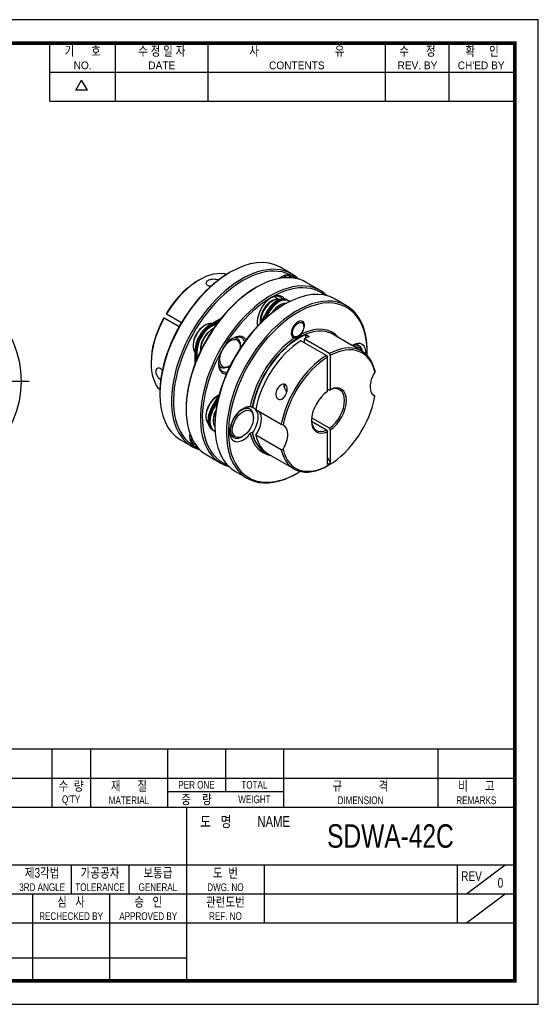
# Model space of a CAD drawing. Header units: millimetres. Extents: x 0 to 297, y 0 to 210.
# Tile 2 of 2: x 186 to 297, y 0 to 210. Entities that reach past the tile are written whole.
import ezdxf
from ezdxf.enums import TextEntityAlignment as Align

# ---------------------------------------------------------------- set-up
doc = ezdxf.new("R2010")
doc.units = ezdxf.units.MM
doc.header["$LTSCALE"] = 5
doc.linetypes.add('CENTER', pattern=[2, 1.25, -0.25, 0.25, -0.25])
doc.layers.get('0').update_dxf_attribs({"linetype": 'CONTINUOUS'})
for name, color, linetype in [('BM', 2, 'CONTINUOUS'), ('CT', 1, 'CENTER'), ('D', 7, 'CONTINUOUS')]:
    doc.layers.add(name, color=color, linetype=linetype)
doc.styles.get("Standard").update_dxf_attribs({"font": 'Gulim.ttf', "width": 0.8, "height": 3})

msp = doc.modelspace()

# ---------------------------------------------------------------- linework, layer by layer
for p, q in [((192.71392, 192.64074), (192.71392, 205)), ((206.72109, 192.64074), (206.72109, 205)), ((226.49591, 192.64074), (226.49591, 205)), ((264.39765, 192.64074), (264.39765, 205)), ((277.99284, 192.64074), (277.99284, 205)), ((192.71392, 198.82037), (291.58802, 198.82037)), ((198.25647, 194.97648), (199.49239, 197.11716)), ((200.72832, 194.97648), (199.49239, 197.11716)), ((200.72832, 194.97648), (198.25647, 194.97648)), ((192.71392, 192.64074), (291.58802, 192.64074)), ((292, 54.43705), (147.8086, 54.43705)), ((193.1259, 54.43705), (193.1259, 42.07779)), ((201.36541, 54.43705), (201.36541, 42.07779)), ((217.84443, 54.43705), (217.84443, 42.07779)), ((230.20369, 54.43705), (230.20369, 45.37359)), ((242.56295, 54.43705), (242.56295, 42.07779)), ((275.52098, 54.43705), (275.52098, 42.07779)), ((147.8086, 48.25742), (292, 48.25742)), ((217.84443, 45.37359), (242.56295, 45.37359)), ((147.8086, 42.07779), (292, 42.07779)), ((221.96418, 5), (221.96418, 42.07779)), ((147.8086, 29.71852), (292, 29.71852)), ((197.24565, 29.71852), (197.24565, 23.53889)), ((209.60492, 29.71852), (209.60492, 23.53889)), ((238.4432, 29.71852), (238.4432, 17.35926)), ((279.64074, 29.71852), (279.64074, 17.35926)), ((281.70061, 23.53889), (289.94012, 29.71852)), ((147.8086, 23.53889), (221.96418, 23.53889)), ((189.00615, 23.53889), (189.00615, 5)), ((205.48516, 23.53889), (205.48516, 5)), ((221.96418, 23.53889), (292, 23.53889)), ((281.70061, 17.35926), (289.94012, 23.53889)), ((147.8086, 17.35926), (292, 17.35926)), ((147.8086, 9.87984), (221.96418, 9.87984))]:
    msp.add_line(p, q)
msp.add_lwpolyline([(297, 210), (0, 210), (0, 0), (297, 0)], close=True)
msp.add_lwpolyline([(292, 205, 0.8, 0.8, 0), (5, 205, 0.8, 0.8, 0), (5, 5, 0.8, 0.8, 0), (292, 5, 0.8, 0.8, 0)], format="xyseb", close=True)
at = {"layer": 'BM', "ltscale": 25.4}
for p, q in [((230.33957, 155.60855), (229.98064, 155.81577)), ((231.23787, 156.14554), (231.02573, 156.02306)), ((244.33774, 155.76916), (241.86287, 157.19803)), ((224.59106, 154.47172), (224.37893, 154.34925)), ((243.23366, 154.96322), (242.64503, 155.30307)), ((250.48957, 152.2174), (247.44901, 153.97287)), ((236.82401, 152.92038), (236.61188, 152.7979)), ((240.28883, 150.02182), (240.0767, 149.89934)), ((241.52103, 150.37165), (240.54686, 150.93408)), ((241.84447, 149.12367), (241.63234, 149.00119)), ((242.97584, 149.36862), (242.76371, 149.24614)), ((243.37444, 150.26314), (243.58657, 150.14067)), ((243.58657, 150.14067), (243.79871, 150.01819)), ((243.98366, 149.91141), (243.79871, 150.01819)), ((256.07571, 148.99224), (253.60084, 150.42111)), ((217.59537, 147.24883), (217.53333, 147.28465)), ((217.59537, 147.24883), (220.80372, 145.3965)), ((239.0417, 147.76163), (237.4994, 145.09028)), ((239.25383, 147.63916), (238.15566, 145.73707)), ((239.25383, 147.63916), (238.15566, 145.73707)), ((239.46597, 147.51668), (238.76495, 146.30248)), ((239.0417, 147.76163), (239.25383, 147.63916)), ((239.25383, 147.63916), (239.46597, 147.51668)), ((217.03333, 146.41863), (217.09537, 146.38281)), ((217.09537, 146.38281), (220.30372, 144.53047)), ((226.80624, 144.89125), (229.2749, 146.31653)), ((227.01837, 144.76878), (228.91472, 145.86363)), ((227.01837, 144.76878), (228.91472, 145.86363)), ((227.23051, 144.6463), (228.57625, 145.42327)), ((237.70789, 145.79645), (237.70789, 145.5515)), ((225.887, 144.86452), (225.67487, 144.74205)), ((227.01837, 144.76878), (226.80624, 144.89125)), ((227.23051, 144.6463), (227.01837, 144.76878)), ((227.44264, 143.96638), (227.23051, 143.8439)), ((237.04686, 144.8719), (237.20112, 144.78284)), ((246.93564, 144.59211), (246.93564, 144.83706)), ((247.3599, 142.84596), (248.06701, 142.43771)), ((247.3599, 142.11443), (247.3599, 142.84596)), ((257.20669, 140.54504), (253.12498, 142.90162)), ((232.72817, 141.97601), (232.29686, 142.22503)), ((245.52142, 142.38757), (245.73356, 142.51005)), ((251.74396, 138.3797), (246.29924, 141.52321)), ((252.45107, 138.78795), (247.00635, 141.93146)), ((247.00635, 141.93146), (247.00635, 141.11496)), ((258.79726, 140.39721), (258.0124, 140.85035)), ((223.30606, 140.63915), (223.30606, 140.3942)), ((223.95467, 139.46228), (223.74253, 139.58475)), ((223.74253, 136.73419), (223.74253, 139.58475)), ((224.1668, 139.3398), (223.95467, 139.46228)), ((223.95467, 137.27257), (223.95467, 139.46228)), ((223.95467, 137.27257), (223.95467, 139.46228)), ((224.1668, 137.78587), (224.1668, 139.3398)), ((224.8617, 139.74101), (224.8617, 139.49606)), ((233.45305, 140.12884), (233.45305, 140.37379)), ((252.6632, 138.42037), (252.45107, 138.78795)), ((259.34752, 139.30903), (257.67088, 140.27703)), ((260.47673, 139.01952), (260.47673, 139.26447)), ((214.33801, 136.95787), (214.33801, 136.71292)), ((251.74396, 138.3797), (251.95609, 138.01213)), ((251.95609, 130.7332), (251.95609, 138.01213)), ((252.6632, 131.14144), (252.6632, 138.42037)), ((228.79686, 136.16285), (229.22817, 135.91383)), ((230.97817, 136.08718), (231.1903, 136.20966)), ((262.07608, 135.23389), (262.10372, 134.83883)), ((215.86883, 131.37338), (216.22775, 131.16616)), ((216.21185, 130.36466), (216.21185, 130.11971)), ((228.91675, 130.2247), (227.37444, 127.55334)), ((251.95609, 131.30358), (252.45107, 131.01781)), ((252.45107, 131.01781), (252.6632, 131.14144)), ((228.68474, 129.33296), (227.58657, 127.43087)), ((228.68474, 129.33296), (227.58657, 127.43087)), ((228.49973, 128.5226), (227.79871, 127.30839)), ((228.62157, 129.81352), (228.40944, 129.69105)), ((261.62037, 130.05479), (262.07608, 129.79169)), ((262.10372, 129.72876), (262.07608, 129.79169)), ((221.79799, 127.1395), (221.79799, 126.89455)), ((227.37444, 127.55334), (227.58657, 127.43087)), ((227.58657, 127.43087), (227.79871, 127.30839)), ((235.46274, 126.92501), (234.67787, 127.37816)), ((235.89641, 127.30422), (235.96713, 127.2634)), ((236.67423, 126.85515), (242.11895, 123.71164)), ((226.04063, 125.58815), (226.04063, 125.34321)), ((227.59627, 124.69001), (227.59627, 124.44506)), ((236.18761, 125.07784), (236.18761, 125.32279)), ((251.74396, 122.48552), (248.5797, 124.3124)), ((252.45107, 122.89377), (248.60164, 125.11624)), ((227.37444, 122.55033), (227.58657, 122.42785)), ((227.58657, 122.42785), (227.79871, 122.30538)), ((227.79871, 122.30538), (227.98366, 122.1986)), ((227.94982, 123.58774), (227.94982, 123.34279)), ((235.96713, 121.8212), (235.89641, 121.86202)), ((242.51558, 123.52961), (242.11895, 123.71164)), ((251.74396, 122.48552), (251.95609, 122.11693)), ((251.95609, 115.12119), (251.95609, 122.11693)), ((252.6632, 122.52518), (252.45107, 122.89377)), ((252.6632, 115.52944), (252.6632, 122.52518)), ((220.61287, 120.39195), (223.08774, 118.96308)), ((222.64503, 120.66205), (223.23366, 120.32221)), ((231.17787, 121.31598), (231.96274, 120.86284)), ((233.71274, 121.03619), (233.92487, 121.15866)), ((242.11895, 118.26944), (236.67423, 121.41295)), ((238.62498, 117.78688), (238.69569, 117.74605)), ((242.11895, 118.26944), (242.51558, 118.41954)), ((226.19901, 117.16679), (229.23957, 115.41132)), ((239.40279, 117.33781), (244.84752, 114.19429)), ((251.95609, 115.12119), (252.6632, 115.52944)), ((232.35084, 113.61503), (234.82571, 112.18616)), ((252.09752, 114.91246), (252.30965, 115.03494)), ((245.45071, 113.23864), (245.66284, 113.36112))]:
    msp.add_line(p, q, dxfattribs=at)
msp.add_circle((165.32211, 132.92161), 21.25, dxfattribs=at)
for centre, radius, start, end in [((253.79085, 137.49569), 9.19979, 143.7892405, 149.3661087), ((245.20762, 145.00023), 2.89476, 265.0468018, 283.3288163), ((235.22219, 126.1746), 1.31553, 59.1688187, 77.9898176)]:
    msp.add_arc(centre, radius, start, end, dxfattribs=at)
for centre, major_axis, start_param, end_param in [((231.23787, 138.79499), (-10.625, -18.40304), 3.141592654, 6.283185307), ((233.71274, 137.36612), (10.625, 18.40304), 0, 3.288533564), ((233.92487, 137.24364), (-10.475, -18.14323), 3.055211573, 6.283185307), ((231.02573, 138.91746), (10.475, 18.14323), 0.785398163, 2.35619449), ((224.59106, 142.63252), (7.25, 12.55737), 0.231911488, 1.536306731), ((236.82401, 135.56983), (10.625, 18.40304), 0, 3.141592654), ((242.17487, 151.53306), (2.2, 3.81051), 0, 0.945829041), ((241.96274, 151.65554), (-2.05, -3.5507), 2.958956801, 3.891043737), ((233.71274, 137.36612), (10.625, 18.40304), 6.136244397, 6.283185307), ((224.37893, 142.755), (7.1, 12.29756), 0.785398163, 1.535577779), ((239.86457, 133.81436), (-10.625, -18.40304), 2.994651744, 6.283185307), ((240.0767, 133.69188), (-10.475, -18.14323), 3.055211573, 6.283185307), ((242.97584, 132.01807), (-10.625, -18.40304), 3.141592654, 6.283185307), ((242.17487, 151.53306), (2.2, 3.81051), 6.013218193, 6.283185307), ((236.61188, 135.6923), (10.475, 18.14323), 0.785398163, 2.35619449), ((245.45071, 130.5892), (10.625, 18.40304), 0, 3.926990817), ((240.0767, 147.16408), (2.2, 3.81051), 0, 2.579701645), ((242.76371, 132.14054), (10.475, 18.14323), 0.785398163, 2.35619449), ((245.66284, 130.46672), (-10.475, -18.14323), 2.321538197, 6.283185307), ((240.0767, 147.16408), (1.75, 3.03109), 0.305238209, 2.508764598), ((240.28883, 147.0416), (-1.825, -3.16099), 3.296457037, 5.530831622), ((240.0767, 147.16408), (1.675, 2.90119), 0.785398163, 2.35619449), ((241.20807, 146.51088), (2.16637, 3.75226), 0, 1.570796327), ((241.4202, 146.38841), (2.16637, 3.75226), 0, 1.570796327), ((241.4202, 146.38841), (2.16637, 3.75226), 0, 1.570796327), ((241.63234, 146.26593), (2.16637, 3.75226), 0, 1.570796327), ((239.86457, 147.28655), (2.05, 3.5507), 0, 0.749451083), ((241.84447, 146.14346), (1.825, 3.16099), 0.253086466, 1.464793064), ((239.86457, 147.28655), (2.05, 3.5507), 6.042252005, 6.283185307), ((240.0767, 147.16408), (2.2, 3.81051), 5.992479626, 6.283185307), ((241.63234, 146.26593), (-1.675, -2.90119), 3.926990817, 4.657075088), ((245.45071, 130.5892), (10.625, 18.40304), 5.497787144, 6.283185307), ((224.59106, 142.63252), (-7.25, -12.55737), 4.746878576, 6.051273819), ((224.37893, 142.755), (-7.1, -12.29756), 4.747607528, 5.497787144), ((225.887, 141.88431), (1.825, 3.16099), 0.195301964, 2.94629069), ((239.86457, 147.28655), (2.05, 3.5507), 2.392141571, 2.663649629), ((245.66284, 143.93892), (-1, -1.73205), 1.307409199, 6.546572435), ((245.52142, 144.02057), (-1, -1.73205), 2.35619449, 3.070822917), ((225.67487, 142.00678), (-1.675, -2.90119), 3.926990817, 5.497787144), ((226.80624, 141.35359), (-2.16637, -3.75226), 3.926990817, 5.497787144), ((227.01837, 141.23111), (-2.16637, -3.75226), 3.926990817, 5.497787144), ((227.01837, 141.23111), (-2.16637, -3.75226), 3.926990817, 5.497787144), ((227.23051, 141.10864), (-2.16637, -3.75226), 3.926990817, 5.497787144), ((227.44264, 140.98616), (-1.825, -3.16099), 3.871650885, 5.553127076), ((227.23051, 141.10864), (1.675, 2.90119), 0.785398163, 2.35619449), ((245.94569, 130.30342), (7.25, 12.55737), 0.647025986, 2.124283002), ((245.87498, 130.34425), (-7.25, -12.55737), 3.257743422, 3.926990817), ((245.66284, 130.46672), (-7.4, -12.81718), 2.939904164, 3.859558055), ((245.87498, 130.34425), (-7.25, -12.55737), 3.141592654, 3.257743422), ((231.8267, 138.45502), (2.2, 3.81051), 0, 3.452731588), ((231.1903, 138.82245), (-1.6, -2.77128), 2.333387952, 4.311493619), ((231.61457, 138.5775), (2.05, 3.5507), 0, 0.749451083), ((230.97817, 138.94492), (1.75, 3.03109), 0, 0.336285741), ((230.97817, 138.94492), (1.75, 3.03109), 5.497787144, 6.283185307), ((231.61457, 138.5775), (2.05, 3.5507), 5.859808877, 6.283185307), ((231.8267, 138.45502), (2.2, 3.81051), 5.972046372, 6.283185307), ((245.66284, 130.46672), (-7.4, -12.81718), 3.994423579, 5.258464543), ((245.87498, 130.34425), (7.25, 12.55737), 0.785398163, 2.124283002), ((246.65279, 129.89517), (7.25, 12.55737), 0.819887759, 2.124283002), ((245.52142, 144.02057), (-1, -1.73205), 0.070769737, 0.785398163), ((246.65279, 129.89517), (7.25, 12.55737), 0.647025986, 0.750908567), ((252.09752, 126.75166), (-7.25, -12.55737), 2.588105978, 3.892501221), ((252.30965, 126.62919), (-7.1, -12.29756), 2.57838927, 3.891772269), ((257.33011, 137.20282), (-2.05, -3.5507), 2.293300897, 3.94503644), ((257.04726, 137.36612), (-1.75, -3.03109), 2.512419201, 3.763797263), ((257.2594, 137.24364), (1.6, 2.77128), 0, 0.48380667), ((257.2594, 137.24364), (1.6, 2.77128), 5.798882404, 6.283185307), ((231.61457, 138.5775), (2.05, 3.5507), 2.392141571, 3.564969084), ((231.1903, 138.82245), (-1.6, -2.77128), 5.113284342, 6.283185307), ((252.09752, 126.75166), (-7.25, -12.55737), 3.961480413, 5.265875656), ((252.30965, 126.62919), (7.1, 12.29756), 0.820616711, 2.13399971), ((230.97817, 138.94492), (1.75, 3.03109), 2.805306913, 3.926990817), ((231.1903, 138.82245), (-1.6, -2.77128), 0, 0.808204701), ((263.97691, 133.36528), (2.05, 3.5507), 1.487887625, 3.224501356), ((243.64759, 131.42611), (-0.675, 1.16913), 0.520298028, 1.997282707), ((243.64759, 131.42611), (0.65, -1.12583), 3.624159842, 5.13656786), ((252.30965, 126.62919), (2.65, 4.58993), 0.879878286, 3.832510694), ((252.09752, 126.75166), (-2.5, -4.33013), 0.885565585, 3.826823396), ((252.30965, 126.62919), (-2.65, -4.58993), 0.879878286, 3.832510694), ((228.62157, 126.83331), (-1.825, -3.16099), 3.893946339, 6.128320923), ((228.40944, 126.95579), (1.675, 2.90119), 0.785398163, 2.35619449), ((252.30965, 126.62919), (7.1, 12.29756), 2.57838927, 5.275592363), ((229.54081, 126.30259), (2.16637, 3.75226), 1.570796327, 3.141592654), ((229.75294, 126.18011), (2.16637, 3.75226), 1.570796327, 3.141592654), ((229.75294, 126.18011), (2.16637, 3.75226), 1.570796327, 3.141592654), ((229.96507, 126.05764), (2.16637, 3.75226), 1.570796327, 3.141592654), ((230.17721, 125.93517), (1.825, 3.16099), 1.676799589, 2.886559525), ((229.96507, 126.05764), (-1.675, -2.90119), 4.767702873, 5.497787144), ((233.99558, 123.73063), (2.05, 3.5507), 0.24145201, 4.47093697), ((233.71274, 123.89392), (-1.75, -3.03109), 2.35619449, 6.283185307), ((234.27843, 123.56733), (-2.05, -3.5507), 1.407178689, 3.305210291), ((234.98553, 123.15908), (-2.05, -3.5507), 1.407178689, 2.977975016), ((252.09752, 126.75166), (2.5, 4.33013), 2.39033885, 3.826823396), ((245.87498, 130.34425), (7.25, 12.55737), 2.588105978, 3.024451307), ((245.94569, 130.30342), (7.25, 12.55737), 2.588105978, 3.190377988), ((240.64239, 119.89309), (-2.05, -3.5507), 1.487887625, 3.224501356), ((225.67487, 122.95422), (2.2, 3.81051), 2.195763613, 3.411559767), ((225.46274, 123.0767), (-2.05, -3.5507), 5.533734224, 6.283185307), ((233.71274, 123.89392), (-1.75, -3.03109), 0, 0.785398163), ((245.66284, 130.46672), (7.4, 12.81718), 2.595517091, 3.343281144), ((246.65279, 129.89517), (7.25, 12.55737), 2.588105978, 3.141592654), ((225.46274, 123.0767), (-2.05, -3.5507), 0, 0.182635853), ((233.92487, 137.24364), (-10.475, -18.14323), 0, 0.08638108), ((245.87498, 130.34425), (7.25, 12.55737), 3.024451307, 3.141592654), ((252.09752, 126.75166), (7.25, 12.55737), 2.588105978, 3.926990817), ((240.0767, 133.69188), (-10.475, -18.14323), 0, 0.08638108), ((261.14848, 123.6944), (-10, 17.32051), 1.648610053, 1.712693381), ((239.86457, 133.81436), (-10.625, -18.40304), 0, 0.14694091), ((245.66284, 130.46672), (-10.475, -18.14323), 0, 0.820054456)]:
    msp.add_ellipse(centre, major_axis=major_axis, ratio=0.577350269, start_param=start_param, end_param=end_param, dxfattribs=at)
for centre, major_axis in [((245.73356, 143.89809), (0.85, 1.47224)), ((233.92487, 123.77145), (1.6, 2.77128))]:
    msp.add_ellipse(centre, major_axis=major_axis, ratio=0.577350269, dxfattribs=at)
for points, knots in [([(227.09827, 153.141), (226.83749, 153.15491), (226.58717, 153.2065), (226.1164, 153.47765), (226.05281, 153.74215), (226.21142, 154.18503), (226.41329, 154.37493), (226.96457, 154.63756), (227.3252, 154.71033), (228.06042, 154.68371), (228.42931, 154.60075), (228.71006, 154.4703)], [0.4201286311, 0.4201286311, 0.4201286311, 0.4201286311, 0.5, 0.5, 0.625, 0.625, 0.75, 0.75, 0.875, 0.875, 0.9831862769, 0.9831862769, 0.9831862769, 0.9831862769]), ([(257.67, 140.27762), (257.57595, 140.33191), (257.48644, 140.38335), (257.32497, 140.47657), (257.25787, 140.51556), (257.20345, 140.54698)], [0.46352683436, 0.46352683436, 0.46352683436, 0.46352683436, 0.5, 0.5, 0.53655647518, 0.53655647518, 0.53655647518, 0.53655647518]), ([(216.41794, 133.16841), (216.16675, 133.33828), (215.91159, 133.6127), (215.52714, 134.22889), (215.41572, 134.56373), (215.36933, 135.15067), (215.42983, 135.4082), (215.721, 135.7515), (215.97036, 135.82454), (216.43254, 135.55838), (216.60547, 135.35996), (216.74817, 135.13487)], [0.013244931, 0.013244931, 0.013244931, 0.013244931, 0.125, 0.125, 0.25, 0.25, 0.375, 0.375, 0.5, 0.5, 0.5842214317, 0.5842214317, 0.5842214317, 0.5842214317]), ([(241.47835, 129.07142), (241.18886, 129.23856), (241.00452, 129.60326), (240.93456, 130.39845), (241.03652, 130.81162), (241.4091, 131.52344), (241.67765, 131.8291), (242.32369, 132.23608), (242.7196, 132.32452), (243.29388, 131.99408), (243.41244, 131.60808), (243.40508, 130.83087), (243.2997, 130.4277), (242.95932, 129.69893), (242.71617, 129.36648), (242.12456, 128.9604), (241.76784, 128.90428), (241.47835, 129.07142)], [0, 0, 0, 0, 0.125, 0.125, 0.25, 0.25, 0.375, 0.375, 0.5, 0.5, 0.625, 0.625, 0.75, 0.75, 0.875, 0.875, 1, 1, 1, 1]), ([(235.89641, 121.86202), (235.83858, 121.89541), (235.76117, 121.8969), (235.61461, 121.84611), (235.54491, 121.79485), (235.49593, 121.73237)], [0, 0, 0, 0, 0.5, 0.5, 1, 1, 1, 1])]:
    msp.add_open_spline(points, degree=3, knots=knots, dxfattribs=at)
at = {"layer": 'CT'}
msp.add_line((142.07211, 132.92161), (188.57211, 132.92161), dxfattribs=at)

# ---------------------------------------------------------------- texts
at = {"layer": 'D', "width": 0.8}
for s, height, p in [('기      호', 2.059877, (199.71751, 203.3521)), ('수 정 일 자', 2.059877, (216.6085, 203.3521)), ('사                           유', 2.0598771, (245.44678, 203.3521)), ('수      정', 2.059877, (271.19524, 203.3521)), ('확     인', 2.059877, (284.99642, 203.3521)), ('수  량', 2.059877, (197.24565, 46.60952)), ('재      질', 2.059877, (209.60492, 46.60952)), ('PER ONE', 1.647902, (224.02406, 46.8155)), ('TOTAL', 1.647902, (236.38332, 46.8155)), ('규             격', 2.0598771, (259.04197, 46.60952)), ('비      고', 2.059877, (283.76049, 46.60952)), ("Q'TY", 1.647902, (197.24565, 43.5197)), ('MATERIAL', 1.647902, (209.60492, 43.5197)), ('중    량', 2.059877, (224.02406, 43.72569)), ('WEIGHT', 1.647902, (236.38332, 43.72569)), ('DIMENSION', 1.647902, (259.04197, 43.5197)), ('REMARKS', 1.647902, (283.76049, 43.5197)), ('도   명', 2.307062, (228.14381, 38.98797)), ('NAME', 2.307062, (240.50307, 38.98797)), ('SDWA-42C', 5, (265.42755, 35.89816)), ('제3각법', 2.059877, (191.06602, 28.07062)), ('가공공차', 2.059877, (203.42529, 28.07062)), ('보통급', 2.059877, (215.78455, 28.07062)), ('도  번', 2.059877, (230.20369, 28.07062)), ('REV', 2.059877, (282.73055, 27.34967)), ('3RD ANGLE', 1.647902, (191.06602, 24.98081)), ('TOLERANCE', 1.647902, (203.42529, 24.98081)), ('GENERAL', 1.647902, (215.78455, 24.98081)), ('DWG. NO', 1.647902, (230.20369, 24.98081)), ('0', 2.05988, (288.91018, 25.90775)), ('심   사', 2.059877, (197.24565, 21.89099)), ('승   인', 2.059877, (213.72467, 21.89099)), ('관련도번', 2.059877, (230.20369, 21.89099)), ('REF. NO', 1.647902, (230.20369, 18.80118))]:
    msp.add_text(s, height=height, dxfattribs=at).set_placement(p, align=Align.MIDDLE)
at = {"layer": 'D'}
for s, p in [('NO.', (199.71751, 200.26228)), ('DATE', (216.6085, 200.26228)), ('CONTENTS', (245.44678, 200.26228)), ('REV. BY', (271.19524, 200.26228)), ("CH'ED BY", (284.79043, 200.26228))]:
    msp.add_text(s, height=1.647902, dxfattribs=at).set_placement(p, align=Align.MIDDLE)
at = {"layer": 'D', "width": 0.8}
for s, p in [('RECHECKED BY', (197.24565, 17.97719)), ('APPROVED BY', (213.72467, 17.97719))]:
    msp.add_text(s, height=1.6479017, dxfattribs=at).set_placement(p, align=Align.CENTER)

doc.saveas('drawing.dxf')
